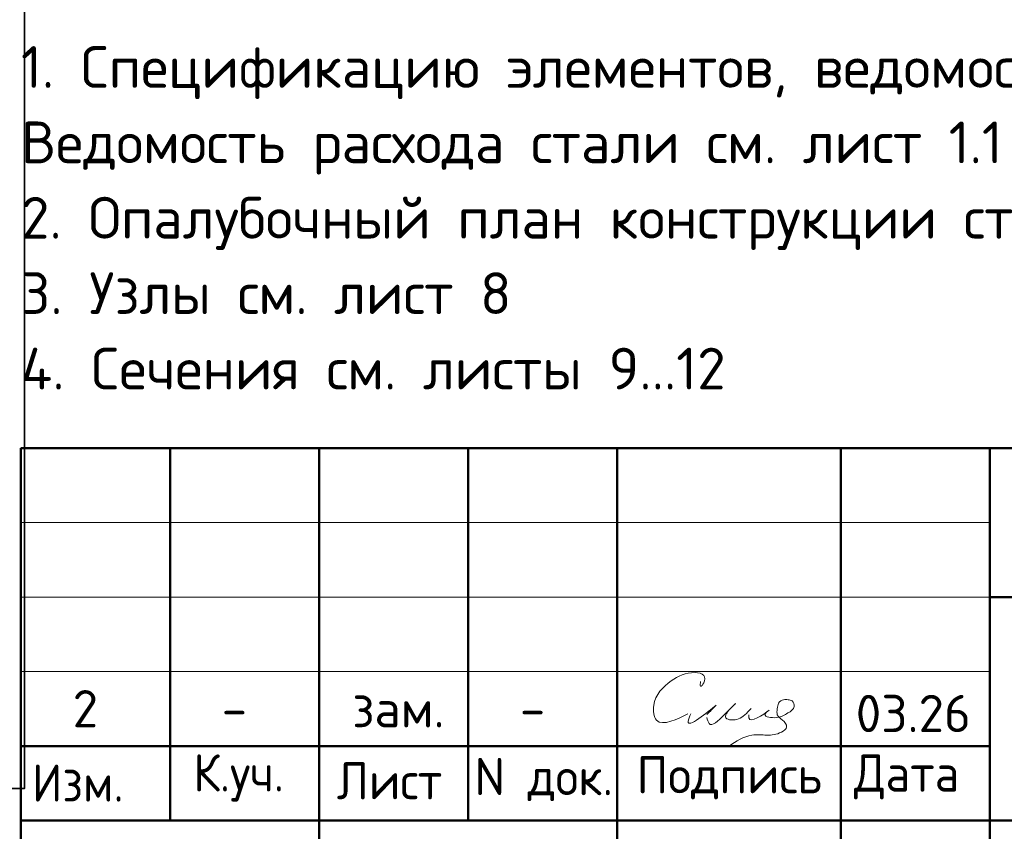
# Model space of a CAD drawing. Header units: millimetres. Extents: x 0 to 30446, y 0 to 14850.
# Tile 15 of 26: x 11496 to 14798, y 1714 to 4438. Entities that reach past the tile are written whole.
import ezdxf

# ---------------------------------------------------------------- set-up
doc = ezdxf.new("R2010")
doc.units = ezdxf.units.MM
doc.layers.add('Standard', color=7, linetype='Continuous', lineweight=25)
doc.styles.add('ISOCPEUR', font='txt')

msp = doc.modelspace()

# ---------------------------------------------------------------- linework, layer by layer
at = {"layer": 'Standard', "color": 7, "linetype": 'Continuous', "lineweight": 50, "transparency": 33554687}
for p, q in [((11500, 250), (11500, 3000)), ((11500, 3000), (20750, 3000)), ((12000, 1750), (12000, 3000)), ((12500, 250), (12500, 3000)), ((13000, 1750), (13000, 3000)), ((13500, 250), (13500, 3000)), ((14250, 250), (14250, 3000)), ((14750, 250), (14750, 3000)), ((14750, 2500), (20750, 2500)), ((11500, 2000), (14750, 2000)), ((11500, 2000), (14750, 2000)), ((11500, 1750), (14750, 1750)), ((11500, 1750), (14750, 1750)), ((14750, 1750), (20750, 1750))]:
    msp.add_line(p, q, dxfattribs=at)
at = {"layer": 'Standard', "color": 7, "linetype": 'Continuous', "lineweight": 13, "transparency": 33554687}
for p, q in [((11500, 2750), (14750, 2750)), ((11500, 2500), (14750, 2500)), ((11500, 2250), (14750, 2250))]:
    msp.add_line(p, q, dxfattribs=at)
at = {"layer": 'Standard', "color": 254, "linetype": 'Continuous', "lineweight": 35, "true_color": 0xc4c4ff, "transparency": 33554687}
msp.add_lwpolyline([(5792.3, 1857.6), (11511.7, 1857.6), (11511.7, 6166), (5792.3, 6166)], dxfattribs=at)
at = {"layer": 'Standard', "color": 250, "linetype": 'Continuous', "lineweight": 18, "true_color": 0x2d2d2d, "transparency": 33554687}
for points, start_tangent, end_tangent in [([(13779.6, 2216.3), (13779.6, 2201.3), (13790.2, 2211.9), (13790.2, 2236.9), (13760.8, 2246.5), (13680.5, 2218.5), (13622.2, 2136.8), (13631.5, 2086.7), (13736.6, 2108.2)], (-0.002121, -0.014264), (0.012144, 0.006193)), ([(14009.7, 2120.5), (13995.5, 2106.3), (14034.5, 2095.7), (14072.6, 2111.2), (14093.8, 2132.4), (14086.5, 2151.5), (14073.1, 2155.7), (14058.1, 2155.7), (14041.2, 2143.9), (14036.8, 2125.2), (14036.8, 2105.2), (14054.4, 2087.5), (14068.2, 2064.5), (14050.5, 2046.9), (14001.5, 2036.8), (13951.5, 2036.8), (13875.7, 2000)], (-0.010143, -0.007596), (-0.008643, -0.005847)), ([(13746.6, 2108.2), (13737.4, 2082.4), (13832.1, 2137.6)], (-0.004545, -0.010871), (0.01343, 0.010823)), ([(13800.3, 2095.8), (13807.9, 2076.1), (13860.7, 2106.9), (13896.1, 2142.2), (13878.4, 2124.5), (13864.3, 2094.6), (13882.2, 2087.8), (13927.4, 2104.4), (13948.7, 2125.6)], (0.003, -0.011121), (0.006762, 0.007385)), ([(13948.7, 2125.6), (13947.6, 2124.5), (13932.2, 2108.6), (13921.7, 2099.9), (13912.3, 2094.1), (13903.5, 2090.3), (13895, 2088.2), (13886.3, 2087.6), (13877.6, 2088.4), (13870.7, 2090.3), (13866.5, 2092.5), (13864.3, 2094.6), (13863.2, 2096.6), (13862.8, 2099.2), (13863.4, 2102.8), (13865.6, 2107.9), (13871, 2115.8), (13882.4, 2128.8), (13896.1, 2142.2), (13896.6, 2142.6), (13896.6, 2142.6), (13896.6, 2142.6), (13896.6, 2142.6), (13896.6, 2142.6), (13896.3, 2142.3), (13873.9, 2119.8), (13842.1, 2089), (13830.4, 2079.3), (13823, 2074.8), (13818.1, 2073), (13814.5, 2072.6), (13811.8, 2073.2), (13809.4, 2074.6), (13807.1, 2077.1), (13804.5, 2082.3), (13800.3, 2095.8)], (-0.006753, -0.007375), (-0.00255, 0.009682)), ([(13832.1, 2137.6), (13800.3, 2105.8)], (-0.007071, -0.007071), (-0.007071, -0.007071)), ([(13941.6, 2104.4), (13941.6, 2094.4), (14009.7, 2120.5)], (-0.000563, -0.010819), (0.013445, 0.009544))]:
    msp.add_spline(points, degree=3, dxfattribs=dict(at, start_tangent=start_tangent, end_tangent=end_tangent))

# ---------------------------------------------------------------- texts
at = {"layer": 'Standard', "color": 7, "linetype": 'Continuous', "lineweight": 13, "transparency": 33554687, "insert": (11500, 4349.3), "char_height": 140, "width": 5441.45, "attachment_point": 1, "line_spacing_factor": 1.084337}
msp.add_mtext('\\A1;{\\fISOCPEUR|i0|b0;\\H139.999998;\\W1.000000;\\C7;1. Спецификацию элементов, ведомость деталей см. лист 18}\\P{\\fISOCPEUR|i0|b0;\\H139.999998;\\W1.000000;\\C7;Ведомость расхода стали см. лист 1.1}\\P{\\fISOCPEUR|i0|b0;\\H139.999998;\\W1.000000;\\C7;2. Опалубочный план конструкции стен подвала см. лист 2}\\P{\\fISOCPEUR|i0|b0;\\H139.999998;\\W1.000000;\\C7;3. Узлы см. лист 8}\\P{\\fISOCPEUR|i0|b0;\\H139.999998;\\W1.000000;\\C7;4. Сечения см. листы 9...12}\\P', dxfattribs=at)
at = {"layer": 'Standard', "color": 7, "linetype": 'Continuous', "lineweight": 25, "transparency": 33554687, "char_height": 125, "style": 'ISOCPEUR'}
for s, insert, width, attachment_point in [('\\A1;{\\fISOCPEUR|i0|b0;\\H125.000000;\\W1.000000;\\C7;2}\\P', (11715.9, 2188), 136.111, 2), ('\\A1;{\\fISOCPEUR|i0|b0;\\H125.000000;\\W1.000000;\\C7;зам.}\\P', (12765.9, 2188), 376.705, 2), ('\\A1;{\\fISOCPEUR|i0|b0;\\H125.000000;\\W1.000000;\\C7;03.26}\\P', (14493.1, 2171.9), 446.212, 2), ('\\A1;{\\fISOCPEUR|i0|b0;\\H125.000000;\\W1.000000;\\C7;-}\\P', (12215.9, 2188), 136.111, 2), ('\\A1;{\\fISOCPEUR|i0|b0;\\H125.000000;\\W1.000000;\\C7;-}\\P', (13215.9, 2188), 136.111, 2), ('\\W0.93;Изм.', (11537, 1813.8), 376.448, 7), ('\\W0.93;К.уч.', (12078, 1813.8), 408.006, 7), ('\\W0.94;Лист', (12559.6, 1821.4), 433.463, 7), ('\\W0.95;N док.', (13021.3, 1815.3), 534.063, 7), ('\\W0.96;Подпись', (13564.7, 1821.4), 672.14, 7), ('\\W0.94;Дата', (14293.8, 1821.4), 483.868, 7)]:
    msp.add_mtext(s, dxfattribs=dict(at, insert=insert, width=width, attachment_point=attachment_point))

doc.saveas('drawing.dxf')
